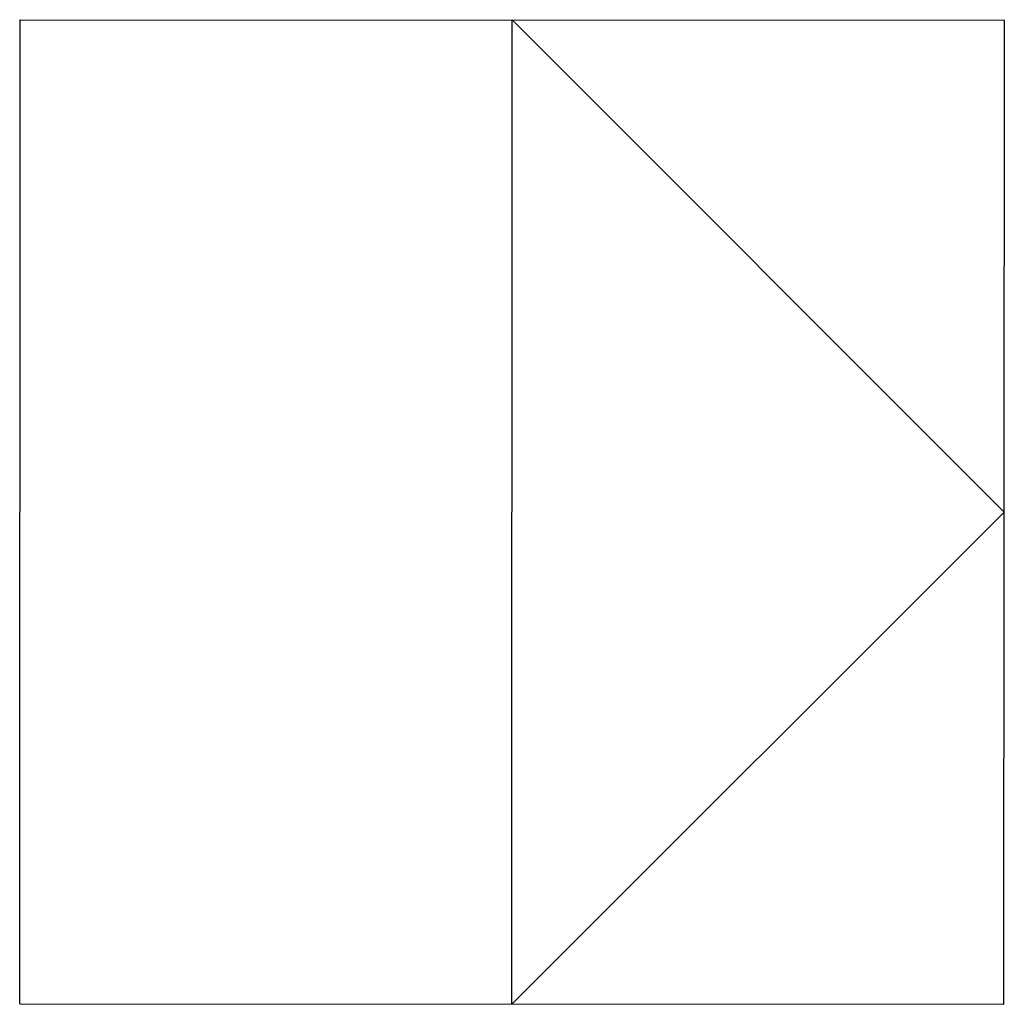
# Model space of a CAD drawing. Extents: x 51386 to 741080, y -643930 to -279818.
# Tile 33 of 34: x 720524 to 720646, y -643930 to -643808. Entities that reach past the tile are written whole.
import ezdxf

# ---------------------------------------------------------------- set-up
doc = ezdxf.new("R2010")
doc.units = 0
doc.header["$LTSCALE"] = 25
doc.layers.add('KP-koppelingen', color=6, linetype='CONTINUOUS')

msp = doc.modelspace()

# ---------------------------------------------------------------- linework, layer by layer
at = {"layer": 'KP-koppelingen', "linetype": 'Continuous'}
for p, q in [((720524.36, -643929.63), (720524.41, -643808)), ((720524.41, -643808), (720646.05, -643808.05)), ((720585.18, -643929.66), (720585.23, -643808.02)), ((720585.23, -643808.02), (720646.02, -643868.87)), ((720646, -643929.68), (720646.05, -643808.05)), ((720646.02, -643868.87), (720585.18, -643929.66)), ((720524.36, -643929.63), (720646, -643929.68))]:
    msp.add_line(p, q, dxfattribs=at)

doc.saveas('drawing.dxf')
